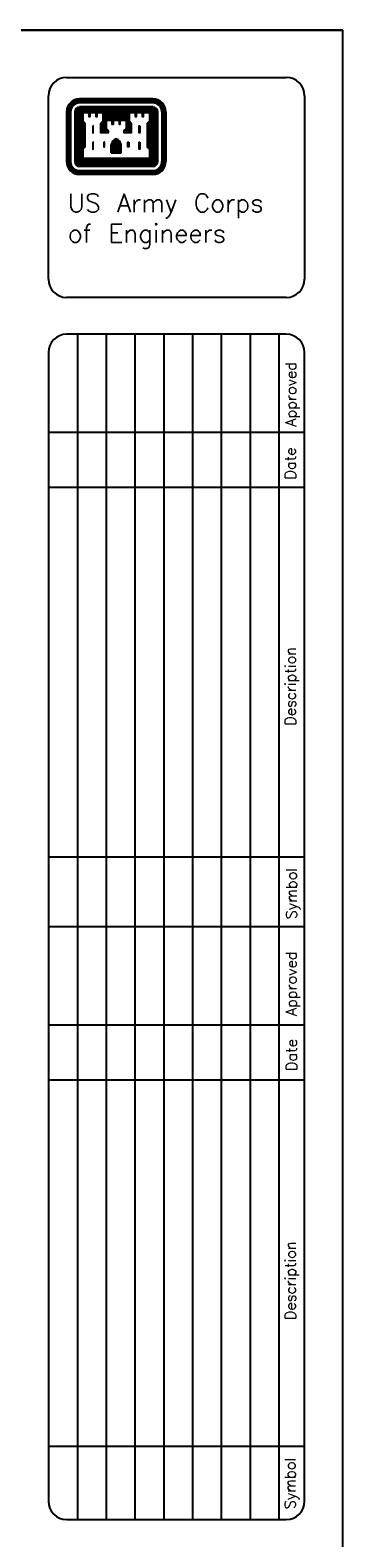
# Model space of a CAD drawing. Extents: x 0 to 1164, y 0 to 483.
# Tile 15 of 17: x 332 to 354, y 146 to 250. Entities that reach past the tile are written whole.
import ezdxf

# ---------------------------------------------------------------- set-up
doc = ezdxf.new("R2010")
doc.units = 0
doc.header["$MEASUREMENT"] = 0
doc.layers.add('PAN_BLK', color=7, linetype='CONTINUOUS')
doc.styles.add('TXT_SHX', font='txt.shx')

msp = doc.modelspace()

# ---------------------------------------------------------------- linework, layer by layer
at = {"layer": 'PAN_BLK', "color": 3, "linetype": 'CONTINUOUS'}
for p, q in [((0, 250.04), (354.01, 250.04)), ((354.01, 250.04), (0, 250.04)), ((354.01, 0), (354.01, 250.04))]:
    msp.add_line(p, q, dxfattribs=at)
at = {"layer": 'PAN_BLK', "color": 7, "linetype": 'CONTINUOUS'}
for p, q in [((334.95, 246.78), (350.11, 246.78)), ((333.69, 232.89), (333.69, 245.52)), ((340.9, 245.31), (335.84, 245.31)), ((340.9, 245.25), (335.84, 245.25)), ((340.9, 245.18), (335.84, 245.18)), ((351.37, 245.52), (351.37, 232.89)), ((334.94, 244.41), (334.94, 240.99)), ((334.99, 244.41), (334.99, 240.99)), ((335.07, 244.41), (335.07, 240.99)), ((335.14, 244.41), (335.14, 240.99)), ((335.21, 244.41), (335.21, 240.99)), ((335.51, 244.41), (335.51, 240.99)), ((335.58, 244.41), (335.58, 240.99)), ((335.65, 244.41), (335.65, 240.99)), ((335.72, 244.41), (335.72, 240.99)), ((335.8, 244.41), (335.8, 240.99)), ((340.9, 245.11), (335.84, 245.11)), ((340.9, 245.04), (335.84, 245.04)), ((340.9, 244.75), (335.84, 244.75)), ((340.9, 244.67), (335.84, 244.67)), ((340.9, 244.6), (335.84, 244.6)), ((340.9, 244.53), (335.84, 244.53)), ((340.9, 244.46), (335.84, 244.46)), ((335.86, 244.41), (335.86, 241.02)), ((335.94, 244.41), (335.94, 241.09)), ((337.59, 244.39), (339.15, 244.39)), ((337.59, 244.32), (339.15, 244.32)), ((337.59, 244.25), (339.15, 244.25)), ((337.59, 244.18), (339.15, 244.18)), ((337.59, 244.11), (339.15, 244.11)), ((340.81, 244.41), (340.81, 241.09)), ((340.87, 244.41), (340.87, 241.02)), ((340.94, 244.41), (340.94, 240.99)), ((341.02, 244.41), (341.02, 240.99)), ((341.09, 244.41), (341.09, 240.99)), ((341.16, 244.41), (341.16, 240.99)), ((341.23, 244.41), (341.23, 240.99)), ((341.53, 244.41), (341.53, 240.99)), ((341.6, 244.41), (341.6, 240.99)), ((341.67, 244.41), (341.67, 240.99)), ((341.74, 244.41), (341.74, 240.99)), ((341.79, 244.41), (341.79, 240.99)), ((335.99, 243.68), (335.99, 241.93)), ((336.07, 243.61), (336.07, 242.02)), ((337.59, 244.03), (339.15, 244.03)), ((337.59, 243.96), (339.15, 243.96)), ((340.68, 243.61), (340.68, 242.02)), ((340.74, 243.68), (340.74, 241.95)), ((338.03, 241.58), (338.03, 242.14)), ((338.1, 241.58), (338.1, 242.14)), ((338.18, 241.58), (338.18, 242.14)), ((338.25, 241.58), (338.25, 242.14)), ((338.33, 241.58), (338.33, 242.14)), ((338.42, 241.58), (338.42, 242.14)), ((338.49, 241.58), (338.49, 242.14)), ((338.56, 241.58), (338.56, 242.14)), ((338.63, 241.58), (338.63, 242.14)), ((338.71, 241.58), (338.71, 242.14)), ((340.87, 241.02), (335.86, 241.02)), ((340.81, 241.09), (335.94, 241.09)), ((338.03, 241.58), (338.71, 241.58)), ((340.9, 240.94), (335.84, 240.94)), ((340.9, 240.87), (335.84, 240.87)), ((340.9, 240.8), (335.84, 240.8)), ((340.9, 240.73), (335.84, 240.73)), ((340.9, 240.65), (335.84, 240.65)), ((340.9, 240.36), (335.84, 240.36)), ((340.9, 240.29), (335.84, 240.29)), ((340.9, 240.22), (335.84, 240.22)), ((340.9, 240.15), (335.84, 240.15)), ((340.9, 240.09), (335.84, 240.09)), ((350.11, 231.62), (334.95, 231.62)), ((350.11, 229.09), (334.95, 229.09)), ((335.69, 229.09), (335.69, 147.43)), ((337.68, 229.09), (337.68, 147.43)), ((339.66, 229.09), (339.66, 147.43)), ((341.65, 229.09), (341.65, 147.43)), ((343.64, 229.09), (343.64, 147.43)), ((345.62, 229.09), (345.62, 147.43)), ((347.61, 229.09), (347.61, 147.43)), ((349.59, 229.09), (349.59, 147.43)), ((333.69, 227.83), (333.69, 148.69)), ((351.37, 148.69), (351.37, 227.83)), ((333.72, 222.35), (351.37, 222.35)), ((333.72, 218.56), (351.37, 218.56)), ((333.68, 193.1), (351.37, 193.1)), ((351.37, 188.26), (333.68, 188.26)), ((333.67, 181.52), (351.37, 181.52)), ((333.67, 177.73), (351.37, 177.73)), ((333.69, 152.48), (351.37, 152.48)), ((334.95, 147.43), (350.11, 147.43))]:
    msp.add_line(p, q, dxfattribs=at)
for points in [[(335.99, 244.41), (335.99, 243.76), (336.14, 243.61), (336.14, 242.02), (335.99, 241.87), (335.99, 241.14), (340.75, 241.14), (340.75, 241.87), (340.6, 242.02), (340.6, 243.61), (340.75, 243.76), (340.75, 244.41), (340.12, 244.41), (339.63, 244.41), (339.19, 244.41), (339.19, 243.76), (339.34, 243.61), (339.34, 243.03), (339, 243.03), (339, 243.09), (339.15, 243.23), (339.15, 243.88), (338.52, 243.88), (338.04, 243.88), (337.59, 243.88), (337.59, 243.23), (337.74, 243.09), (337.74, 243.03), (337.4, 243.03), (337.4, 243.61), (337.55, 243.76), (337.55, 244.41), (336.91, 244.41), (336.43, 244.41)], [(336.07, 244.34), (336.07, 243.79), (336.21, 243.63), (336.21, 241.99), (336.07, 241.84), (336.07, 241.22), (340.68, 241.22), (340.68, 241.84), (340.53, 241.99), (340.53, 243.63), (340.68, 243.79), (340.68, 244.34), (340.23, 244.34), (340.23, 244.08), (340.19, 244.08), (340.19, 244.34), (339.75, 244.34), (339.75, 244.08), (339.71, 244.08), (339.71, 244.34), (339.27, 244.34), (339.27, 243.79), (339.41, 243.63), (339.41, 242.96), (338.93, 242.96), (338.93, 243.12), (339.08, 243.26), (339.08, 243.82), (338.63, 243.82), (338.63, 243.55), (338.59, 243.55), (338.59, 243.82), (338.15, 243.82), (338.15, 243.55), (338.1, 243.55), (338.1, 243.82), (337.67, 243.82), (337.67, 243.26), (337.82, 243.12), (337.82, 242.96), (337.32, 242.96), (337.32, 243.63), (337.48, 243.79), (337.48, 244.34), (337.03, 244.34), (337.03, 244.08), (336.99, 244.08), (336.99, 244.34), (336.55, 244.34), (336.55, 244.08), (336.51, 244.08), (336.51, 244.34)], [(336.75, 243.45), (336.75, 242.96), (336.79, 242.96), (336.79, 243.45)], [(339.99, 243.45), (339.99, 242.96), (339.95, 242.96), (339.95, 243.45)], [(336.75, 242.33), (336.75, 241.85), (336.79, 241.85), (336.79, 242.33)], [(337.51, 242.33), (337.51, 242), (337.56, 242), (337.56, 242.33)], [(339.23, 242.33), (339.23, 242), (339.18, 242), (339.18, 242.33)], [(339.99, 242.33), (339.99, 241.85), (339.95, 241.85), (339.95, 242.33)]]:
    msp.add_lwpolyline(points, close=True, dxfattribs=at)
for points in [[(337.51, 243.62), (337.47, 243.58), (337.47, 243.1), (337.62, 243.1), (337.52, 243.21), (337.52, 243.63)], [(339.23, 243.62), (339.27, 243.58), (339.27, 243.1), (339.12, 243.1), (339.22, 243.21), (339.22, 243.63)]]:
    msp.add_lwpolyline(points, dxfattribs=at)
for centre, radius, start, end in [((334.95, 245.52), 1.26, 90, 180), ((350.11, 245.52), 1.26, 0, 90), ((335.84, 244.41), 0.893, 90, 180), ((335.84, 244.41), 0.842, 90, 180), ((335.84, 244.41), 0.769, 90, 180), ((340.9, 244.41), 0.893, 0, 90), ((340.9, 244.41), 0.842, 0, 90), ((340.9, 244.41), 0.769, 0, 90), ((335.84, 244.41), 0.697, 90, 180), ((335.84, 244.41), 0.624, 90, 180), ((335.84, 244.41), 0.335, 90, 180), ((335.84, 244.41), 0.263, 90, 180), ((335.84, 244.41), 0.19, 90, 180), ((335.84, 244.41), 0.118, 90, 180), ((335.84, 244.41), 0.0455, 90, 180), ((340.9, 244.41), 0.697, 0, 90), ((340.9, 244.41), 0.624, 0, 90), ((340.9, 244.41), 0.335, 0, 90), ((340.9, 244.41), 0.263, 0, 90), ((340.9, 244.41), 0.19, 0, 90), ((340.9, 244.41), 0.118, 0, 90), ((340.9, 244.41), 0.0455, 0, 90), ((338.49, 242.1), 0.463, 105.668, 176.0575), ((338.49, 242.1), 0.391, 103.4698, 176.0575), ((338.49, 242.1), 0.318, 103.4698, 176.0575), ((338.49, 242.1), 0.246, 103.4698, 176.0575), ((338.24, 242.1), 0.174, 3.9425, 76.5302), ((338.24, 242.1), 0.246, 3.9425, 76.5302), ((338.24, 242.1), 0.318, 3.9425, 76.5302), ((338.49, 242.1), 0.174, 103.4698, 176.0575), ((338.24, 242.1), 0.391, 3.9425, 76.5302), ((338.24, 242.1), 0.463, 3.9425, 74.3949), ((335.84, 240.99), 0.893, 180, 270), ((335.84, 240.99), 0.842, 180, 270), ((335.84, 240.99), 0.769, 180, 270), ((335.84, 240.99), 0.697, 180, 270), ((335.84, 240.99), 0.624, 180, 270), ((335.84, 240.99), 0.335, 180, 270), ((335.84, 240.99), 0.263, 180, 270), ((335.84, 240.99), 0.19, 180, 270), ((335.84, 240.99), 0.118, 180, 270), ((335.84, 240.99), 0.0455, 180, 270), ((340.9, 240.99), 0.842, 270, 360), ((340.9, 240.99), 0.769, 270, 360), ((340.9, 240.99), 0.697, 270, 360), ((340.9, 240.99), 0.624, 270, 360), ((340.9, 240.99), 0.893, 270, 360), ((340.9, 240.99), 0.0455, 270, 360), ((340.9, 240.99), 0.118, 270, 360), ((340.9, 240.99), 0.19, 270, 360), ((340.9, 240.99), 0.263, 270, 360), ((340.9, 240.99), 0.335, 270, 360), ((334.95, 232.89), 1.26, 180, 270), ((350.11, 232.89), 1.26, 270, 360), ((334.95, 227.83), 1.26, 90, 180), ((350.11, 227.83), 1.26, 0, 90), ((334.95, 148.69), 1.26, 180, 270), ((350.11, 148.69), 1.26, 270, 360)]:
    msp.add_arc(centre, radius, start, end, dxfattribs=at)

# ---------------------------------------------------------------- texts
at = {"layer": 'PAN_BLK', "color": 7, "linetype": 'CONTINUOUS', "style": 'TXT_SHX'}
for s, p in [('US Army Corps', (335.03, 237.51)), ('of Engineers', (335.03, 235.41))]:
    msp.add_text(s, height=1.2628, dxfattribs=at).set_placement(p)
for s, height, p in [('Approved', 0.737, (350.79, 222.73)), ('Date', 0.737, (350.76, 219.08)), ('Description', 0.7366, (350.76, 202.12)), ('Symbol', 0.737, (350.83, 188.79)), ('Approved', 0.737, (350.82, 182.12)), ('Date', 0.737, (350.84, 178.33)), ('Description', 0.7366, (350.76, 161.17)), ('Symbol', 0.737, (350.74, 148.15))]:
    msp.add_text(s, height=height, rotation=90, dxfattribs=at).set_placement(p)

doc.saveas('drawing.dxf')
